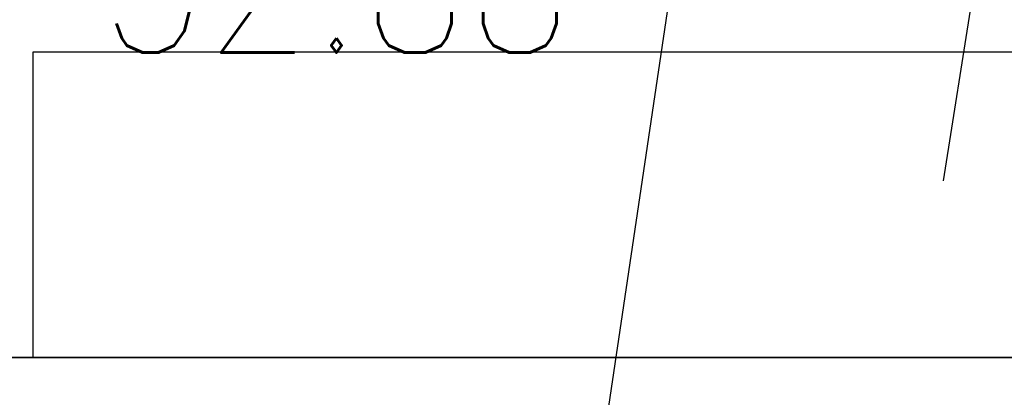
# Model space of a CAD drawing. Header units: millimetres. Extents: x 1371 to 38096, y 232 to 174236.
# Tile 47 of 84: x 19106.53 to 19112.98, y 87059.11 to 87061.59. Entities that reach past the tile are written whole.
import ezdxf

# ---------------------------------------------------------------- set-up
doc = ezdxf.new("R2010")
doc.units = ezdxf.units.MM
doc.header["$LTSCALE"] = 10
doc.linetypes.add('X6', pattern=[2, 1, -1])
for name, color, linetype in [('0提标-单体内线', 31, 'Continuous'), ('DLSS', 30, 'Continuous'), ('GCD', 8, 'Continuous'), ('KZD', 1, 'Continuous'), ('LOCKUP', 7, 'Continuous'), ('电力', 180, 'Continuous')]:
    doc.layers.add(name, color=color, linetype=linetype)
doc.styles.add('HZ', font='rs.shx', dxfattribs={"width": 0.8, "bigfont": 'hztxt.shx'})

# ---------------------------------------------------------------- blocks, each defined once
blk = doc.blocks.new('*U325')
at = {"layer": 'DLSS', "color": 8, "linetype": 'X6', "ltscale": 0.2, "flags": 128}
blk.add_lwpolyline([(19103.917, 87005.206), (19106.068, 87019.456), (19111.658, 87054.702), (19119.028, 87101.328), (19123.154, 87141.485)], dxfattribs=at)
blk.add_lwpolyline([(19128.901, 86983.109, -0.006008), (19126.4817, 86983.8882, -0.009596), (19124.983, 86984.423, -0.003772), (19120.9144, 86985.9988, -0.023509), (19120.276, 86986.287, -0.058244), (19118.9216, 86987.1888, -0.032118), (19116.804, 86989.234, -0.004511), (19116.044, 86990.084, -0.003533), (19115.091, 86991.185, -0.016319), (19113.4731, 86993.2114, -0.017727), (19112.114, 86995.174, -0.072162), (19111.0581, 86997.4998, -0.043639), (19110.243, 87001.63, -0.015853), (19109.9983, 87004.8467, -0.045644), (19110.051, 87005.968, -0.004364), (19110.6418, 87009.9596, -0.001496), (19112.502, 87021.585, -0.000061), (19116.8899, 87048.4704, -0.000361), (19117.635, 87053.012, -0.000762), (19118.141, 87056.0532, 0.000141), (19120.891, 87072.456, 0.004463), (19121.666, 87077.3551, 0.002008), (19123.2475, 87088.2645), (19123.2475, 87088.2645), (19123.2475, 87088.2645), (19123.2475, 87088.2645)], format="xyb", dxfattribs=at)
at = {"layer": 'GCD', "linetype": 'Continuous', "ltscale": 0.3, "style": 'HZ', "width": 0.8}
blk.add_text('32.88', height=1, dxfattribs=at).set_placement((19107.0617, 87061.372))
blk = doc.blocks.new('A$C2FD411B5')
at = {"layer": '0提标-单体内线'}
blk.add_line((-54.1, 3.4), (-54.1, 12.55), dxfattribs=at)
at = {"layer": 'KZD'}
blk.add_lwpolyline([(-54.1, 16), (0, 16), (0, 0), (-54.1, 0)], close=True, dxfattribs=at)
blk = doc.blocks.new('A$C586E4C5F')
at = {"layer": '0提标-单体内线'}
for p, q in [((-2.65, 17.4), (-2.65, 7.15)), ((-4.65, 15.4), (-4.65, 7.15)), ((-4.65, 7.15), (-2.65, 7.15))]:
    blk.add_line(p, q, dxfattribs=at)
at = {"layer": 'KZD'}
blk.add_lwpolyline([(-50.9, 17.35), (-50.9, 18.5), (-2.65, 18.5), (-2.65, 2.5), (-50.9, 2.5), (-50.9, 15.85)], dxfattribs=at)
blk = doc.blocks.new('*U324')
at = {"layer": '电力', "linetype": 'Continuous', "elevation": 32.574, "flags": 128}
blk.add_lwpolyline([(19121.568, 87124.968), (19119.776, 87121.532), (19116.697, 87094.161), (19111.16, 87064.275), (19105.397, 87025.466), (19103.638, 87004.906), (19103.2737, 87000.6809), (19103.2737, 87000.6809), (19103.2737, 87000.6809), (19103.2737, 87000.6809), (19103.2737, 87000.6809)], dxfattribs=at)
at = {"ltscale": 0.3, "rotation": 270}
for name, p in [('A$C586E4C5F', (19099.4659, 87056.7255)), ('A$C2FD411B5', (19101.9659, 87005.2755))]:
    blk.add_blockref(name, p, dxfattribs=at)
blk = doc.blocks.new('*U327')
at = {"layer": 'LOCKUP', "ltscale": 0.3}
for name in ['*U324', '*U325']:
    blk.add_blockref(name, (0, 0), dxfattribs=at)

msp = doc.modelspace()

# ---------------------------------------------------------------- block references
at = {"layer": 'LOCKUP', "ltscale": 0.3}
msp.add_blockref('*U327', (0, 0), dxfattribs=at)

doc.saveas('drawing.dxf')
